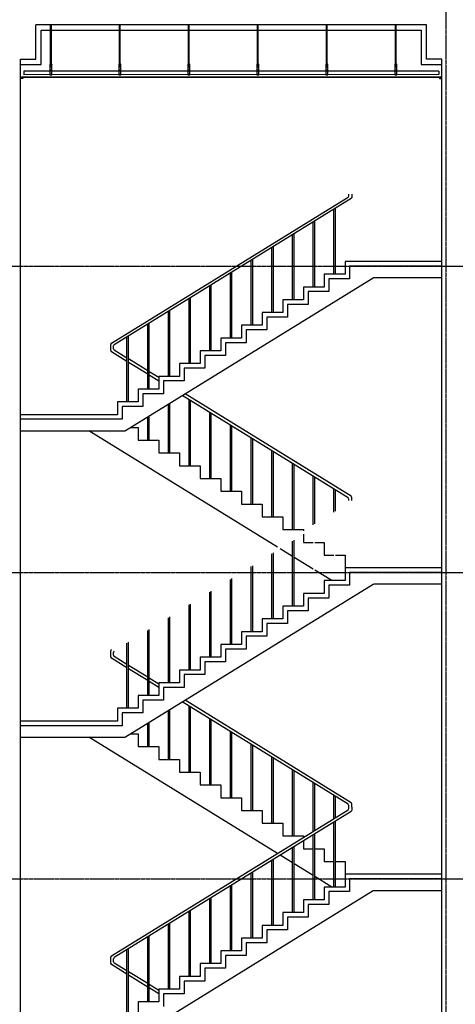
# Model space of a CAD drawing. Header units: millimetres. Extents: x 3445018 to 4174071, y -6064565 to -5122887.
# Tile 87 of 192: x 3697149 to 3702833, y -5419289 to -5406435. Entities that reach past the tile are written whole.
import ezdxf

# ---------------------------------------------------------------- set-up
doc = ezdxf.new("R2010")
doc.units = ezdxf.units.MM
doc.header["$MEASUREMENT"] = 0
doc.linetypes.add('CEN', pattern=[66, 60, -2, 2, -2])
doc.layers.get('0').update_dxf_attribs({"linetype": 'CONTINUOUS'})
for name, color, linetype in [('CEN', 13, 'CEN'), ('EL3', 7, 'CONTINUOUS'), ('FIN', 6, 'CONTINUOUS'), ('INSUL', 8, 'CONTINUOUS'), ('SO-252', 252, 'CONTINUOUS'), ('ST2', 6, 'CONTINUOUS'), ('WA1', 2, 'CONTINUOUS')]:
    doc.layers.add(name, color=color, linetype=linetype)
doc.linetypes.add('BATTING', pattern='A,0.0001,-0.1,[134,ltypeshp.shx,S=0.1,R=0,X=-0.1,Y=0],-0.2,[134,ltypeshp.shx,S=0.1,R=180,X=0.1,Y=0],-0.1', length=0.4001)

msp = doc.modelspace()

# ---------------------------------------------------------------- linework, layer by layer
at = {"color": 8}
for p, q in [((3697201.592, -5407105.636), (3697201.592, -5407153.136)), ((3702616.592, -5407105.386), (3702616.592, -5407152.886))]:
    msp.add_line(p, q, dxfattribs=at)
at = {"layer": 'CEN'}
for p, q in [((3702709.092, -5401351.886), (3702709.092, -5459758.902)), ((3681101.324, -5409651.886), (3725809.092, -5409651.886)), ((3681101.324, -5413651.886), (3725809.092, -5413651.886)), ((3681101.324, -5417651.886), (3725809.092, -5417651.886))]:
    msp.add_line(p, q, dxfattribs=at)
at = {"layer": 'EL3'}
for points in [[(3698596.86, -5411758.553), (3698694.092, -5411758.553), (3698694.092, -5411925.219), (3698964.092, -5411925.219), (3698964.092, -5412091.886), (3699234.092, -5412091.886), (3699234.092, -5412258.553), (3699504.092, -5412258.553), (3699504.092, -5412425.219), (3699774.092, -5412425.219), (3699774.092, -5412591.886), (3700044.092, -5412591.886), (3700044.092, -5412758.553), (3700314.092, -5412758.553), (3700314.092, -5412925.219), (3700584.092, -5412925.219), (3700584.092, -5413091.886), (3700854.092, -5413091.886), (3700854.092, -5413108.553)], [(3700511.208, -5413320.21), (3698051.525, -5411801.886)], [(3700854.092, -5413153.209), (3700854.092, -5413258.553), (3700979.092, -5413258.553)], [(3700999.092, -5413258.553), (3701124.092, -5413258.553), (3701124.092, -5413425.219), (3701249.092, -5413425.219)], [(3700709.092, -5413442.36), (3700547.38, -5413342.538)], [(3701269.092, -5413425.219), (3701394.092, -5413425.219), (3701394.092, -5413591.886), (3701394.092, -5413591.886)], [(3700979.092, -5413609.027), (3700729.092, -5413454.706)], [(3701221.325, -5413758.553), (3700999.092, -5413621.372)], [(3700511.208, -5417320.21), (3698051.525, -5415801.886)], [(3698596.86, -5415758.553), (3698694.092, -5415758.553), (3698694.092, -5415925.219), (3698964.092, -5415925.219), (3698964.092, -5416091.886), (3699234.092, -5416091.886), (3699234.092, -5416258.553), (3699504.092, -5416258.553), (3699504.092, -5416425.219), (3699774.092, -5416425.219), (3699774.092, -5416591.886), (3700044.092, -5416591.886), (3700044.092, -5416758.553), (3700314.092, -5416758.553), (3700314.092, -5416925.219), (3700584.092, -5416925.219), (3700584.092, -5417091.886), (3700854.092, -5417091.886), (3700854.092, -5417108.553)], [(3700854.092, -5417153.209), (3700854.092, -5417258.553), (3700979.092, -5417258.553)], [(3700999.092, -5417258.553), (3701124.092, -5417258.553), (3701124.092, -5417425.219), (3701249.092, -5417425.219)], [(3700709.092, -5417442.36), (3700547.38, -5417342.538)], [(3700979.092, -5417609.027), (3700729.092, -5417454.706)], [(3701269.092, -5417425.219), (3701394.092, -5417425.219), (3701394.092, -5417591.886), (3701394.092, -5417591.886)], [(3701221.325, -5417758.553), (3700999.092, -5417621.372)]]:
    msp.add_lwpolyline(points, dxfattribs=at)
at = {"layer": 'FIN'}
for points in [[(3697189.092, -5407191.636), (3697189.092, -5407201.636), (3697174.092, -5407201.636), (3697174.092, -5407186.636), (3697159.092, -5407186.636), (3697159.092, -5407171.636)], [(3702636.592, -5407191.636), (3697181.592, -5407191.886), (3697181.592, -5407179.386), (3702636.592, -5407179.136), (3702636.592, -5407191.636)], [(3702629.092, -5407191.636), (3702629.092, -5407201.636), (3702644.092, -5407201.636), (3702644.092, -5407186.636), (3702659.092, -5407186.636), (3702659.092, -5407171.636)]]:
    msp.add_lwpolyline(points, dxfattribs=at)
at = {"layer": 'INSUL', "linetype": 'BATTING', "ltscale": 140}
msp.add_lwpolyline([(3697159.092, -5407021.886), (3697429.092, -5407021.886), (3697429.092, -5406571.886), (3702389.092, -5406571.886), (3702389.092, -5407021.886), (3702659.092, -5407021.886)], dxfattribs=at)
at = {"layer": 'SO-252', "color": 8}
for p, q in [((3697550.838, -5407014.136), (3697550.838, -5406501.886)), ((3697562.088, -5407014.136), (3697562.088, -5406501.886)), ((3698450.838, -5407014.136), (3698450.838, -5406501.886)), ((3698462.088, -5407014.136), (3698462.088, -5406501.886)), ((3699350.838, -5407014.136), (3699350.838, -5406501.886)), ((3699362.088, -5407014.136), (3699362.088, -5406501.886)), ((3700250.838, -5407014.136), (3700250.838, -5406501.886)), ((3700262.088, -5407014.136), (3700262.088, -5406501.886)), ((3701150.838, -5407014.136), (3701150.838, -5406501.886)), ((3701162.088, -5407014.136), (3701162.088, -5406501.886)), ((3702050.838, -5407014.136), (3702050.838, -5406501.886)), ((3702062.088, -5407014.136), (3702062.088, -5406501.886)), ((3702616.592, -5407105.386), (3697201.592, -5407105.636)), ((3697568.963, -5407017.886), (3697543.963, -5407017.886)), ((3697543.963, -5407017.886), (3697543.963, -5407155.386)), ((3697568.963, -5407020.386), (3697543.963, -5407020.386)), ((3697568.963, -5407092.886), (3697543.963, -5407092.886)), ((3697568.963, -5407105.386), (3697543.963, -5407105.386)), ((3697566.463, -5407014.136), (3697546.463, -5407014.136)), ((3697546.463, -5407014.136), (3697546.463, -5407017.886)), ((3697546.463, -5407024.136), (3697546.463, -5407020.386)), ((3697566.463, -5407024.136), (3697546.463, -5407024.136)), ((3697548.963, -5407014.136), (3697548.963, -5407017.886)), ((3697548.963, -5407020.386), (3697548.963, -5407024.136)), ((3697550.838, -5407055.386), (3697550.838, -5407024.136)), ((3697562.088, -5407055.386), (3697550.838, -5407055.386)), ((3697562.088, -5407055.386), (3697562.088, -5407024.136)), ((3697563.963, -5407014.136), (3697563.963, -5407017.886)), ((3697563.963, -5407020.386), (3697563.963, -5407024.136)), ((3697566.463, -5407017.886), (3697566.463, -5407014.136)), ((3697566.463, -5407020.386), (3697566.463, -5407024.136)), ((3697568.963, -5407155.386), (3697568.963, -5407017.886)), ((3698468.963, -5407017.886), (3698443.963, -5407017.886)), ((3698443.963, -5407017.886), (3698443.963, -5407155.386)), ((3698468.963, -5407020.386), (3698443.963, -5407020.386)), ((3698468.963, -5407092.886), (3698443.963, -5407092.886)), ((3698468.963, -5407105.386), (3698443.963, -5407105.386)), ((3698466.463, -5407014.136), (3698446.463, -5407014.136)), ((3698446.463, -5407014.136), (3698446.463, -5407017.886)), ((3698446.463, -5407024.136), (3698446.463, -5407020.386)), ((3698466.463, -5407024.136), (3698446.463, -5407024.136)), ((3698448.963, -5407014.136), (3698448.963, -5407017.886)), ((3698448.963, -5407020.386), (3698448.963, -5407024.136)), ((3698450.838, -5407055.386), (3698450.838, -5407024.136)), ((3698462.088, -5407055.386), (3698450.838, -5407055.386)), ((3698462.088, -5407055.386), (3698462.088, -5407024.136)), ((3698463.963, -5407014.136), (3698463.963, -5407017.886)), ((3698463.963, -5407020.386), (3698463.963, -5407024.136)), ((3698466.463, -5407017.886), (3698466.463, -5407014.136)), ((3698466.463, -5407020.386), (3698466.463, -5407024.136)), ((3698468.963, -5407155.386), (3698468.963, -5407017.886)), ((3699368.963, -5407017.886), (3699343.963, -5407017.886)), ((3699343.963, -5407017.886), (3699343.963, -5407155.386)), ((3699368.963, -5407020.386), (3699343.963, -5407020.386)), ((3699368.963, -5407092.886), (3699343.963, -5407092.886)), ((3699368.963, -5407105.386), (3699343.963, -5407105.386)), ((3699366.463, -5407014.136), (3699346.463, -5407014.136)), ((3699346.463, -5407014.136), (3699346.463, -5407017.886)), ((3699346.463, -5407024.136), (3699346.463, -5407020.386)), ((3699366.463, -5407024.136), (3699346.463, -5407024.136)), ((3699348.963, -5407014.136), (3699348.963, -5407017.886)), ((3699348.963, -5407020.386), (3699348.963, -5407024.136)), ((3699350.838, -5407055.386), (3699350.838, -5407024.136)), ((3699362.088, -5407055.386), (3699350.838, -5407055.386)), ((3699362.088, -5407055.386), (3699362.088, -5407024.136)), ((3699363.963, -5407014.136), (3699363.963, -5407017.886)), ((3699363.963, -5407020.386), (3699363.963, -5407024.136)), ((3699366.463, -5407017.886), (3699366.463, -5407014.136)), ((3699366.463, -5407020.386), (3699366.463, -5407024.136)), ((3699368.963, -5407155.386), (3699368.963, -5407017.886)), ((3700268.963, -5407017.886), (3700243.963, -5407017.886)), ((3700243.963, -5407017.886), (3700243.963, -5407155.386)), ((3700268.963, -5407020.386), (3700243.963, -5407020.386)), ((3700268.963, -5407092.886), (3700243.963, -5407092.886)), ((3700268.963, -5407105.386), (3700243.963, -5407105.386)), ((3700266.463, -5407014.136), (3700246.463, -5407014.136)), ((3700246.463, -5407014.136), (3700246.463, -5407017.886)), ((3700246.463, -5407024.136), (3700246.463, -5407020.386)), ((3700266.463, -5407024.136), (3700246.463, -5407024.136)), ((3700248.963, -5407014.136), (3700248.963, -5407017.886)), ((3700248.963, -5407020.386), (3700248.963, -5407024.136)), ((3700250.838, -5407055.386), (3700250.838, -5407024.136)), ((3700262.088, -5407055.386), (3700250.838, -5407055.386)), ((3700262.088, -5407055.386), (3700262.088, -5407024.136)), ((3700263.963, -5407014.136), (3700263.963, -5407017.886)), ((3700263.963, -5407020.386), (3700263.963, -5407024.136)), ((3700266.463, -5407017.886), (3700266.463, -5407014.136)), ((3700266.463, -5407020.386), (3700266.463, -5407024.136)), ((3700268.963, -5407155.386), (3700268.963, -5407017.886)), ((3701168.963, -5407017.886), (3701143.963, -5407017.886)), ((3701143.963, -5407017.886), (3701143.963, -5407155.386)), ((3701168.963, -5407020.386), (3701143.963, -5407020.386)), ((3701168.963, -5407092.886), (3701143.963, -5407092.886)), ((3701168.963, -5407105.386), (3701143.963, -5407105.386)), ((3701166.463, -5407014.136), (3701146.463, -5407014.136)), ((3701146.463, -5407014.136), (3701146.463, -5407017.886)), ((3701146.463, -5407024.136), (3701146.463, -5407020.386)), ((3701166.463, -5407024.136), (3701146.463, -5407024.136)), ((3701148.963, -5407014.136), (3701148.963, -5407017.886)), ((3701148.963, -5407020.386), (3701148.963, -5407024.136)), ((3701150.838, -5407055.386), (3701150.838, -5407024.136)), ((3701162.088, -5407055.386), (3701150.838, -5407055.386)), ((3701162.088, -5407055.386), (3701162.088, -5407024.136)), ((3701163.963, -5407014.136), (3701163.963, -5407017.886)), ((3701163.963, -5407020.386), (3701163.963, -5407024.136)), ((3701166.463, -5407017.886), (3701166.463, -5407014.136)), ((3701166.463, -5407020.386), (3701166.463, -5407024.136)), ((3701168.963, -5407155.386), (3701168.963, -5407017.886)), ((3702068.963, -5407017.886), (3702043.963, -5407017.886)), ((3702043.963, -5407017.886), (3702043.963, -5407155.386)), ((3702068.963, -5407020.386), (3702043.963, -5407020.386)), ((3702068.963, -5407092.886), (3702043.963, -5407092.886)), ((3702068.963, -5407105.386), (3702043.963, -5407105.386)), ((3702066.463, -5407014.136), (3702046.463, -5407014.136)), ((3702046.463, -5407014.136), (3702046.463, -5407017.886)), ((3702046.463, -5407024.136), (3702046.463, -5407020.386)), ((3702066.463, -5407024.136), (3702046.463, -5407024.136)), ((3702048.963, -5407014.136), (3702048.963, -5407017.886)), ((3702048.963, -5407020.386), (3702048.963, -5407024.136)), ((3702050.838, -5407055.386), (3702050.838, -5407024.136)), ((3702062.088, -5407055.386), (3702050.838, -5407055.386)), ((3702062.088, -5407055.386), (3702062.088, -5407024.136)), ((3702063.963, -5407014.136), (3702063.963, -5407017.886)), ((3702063.963, -5407020.386), (3702063.963, -5407024.136)), ((3702066.463, -5407017.886), (3702066.463, -5407014.136)), ((3702066.463, -5407020.386), (3702066.463, -5407024.136)), ((3702068.963, -5407155.386), (3702068.963, -5407017.886)), ((3702616.592, -5407152.886), (3697201.592, -5407153.136)), ((3697568.963, -5407152.886), (3697543.963, -5407152.886)), ((3697543.963, -5407155.386), (3697568.963, -5407155.386)), ((3698468.963, -5407152.886), (3698443.963, -5407152.886)), ((3698443.963, -5407155.386), (3698468.963, -5407155.386)), ((3699368.963, -5407152.886), (3699343.963, -5407152.886)), ((3699343.963, -5407155.386), (3699368.963, -5407155.386)), ((3700268.963, -5407152.886), (3700243.963, -5407152.886)), ((3700243.963, -5407155.386), (3700268.963, -5407155.386)), ((3701168.963, -5407152.886), (3701143.963, -5407152.886)), ((3701143.963, -5407155.386), (3701168.963, -5407155.386)), ((3702068.963, -5407152.886), (3702043.963, -5407152.886)), ((3702043.963, -5407155.386), (3702068.963, -5407155.386))]:
    msp.add_line(p, q, dxfattribs=at)
at = {"layer": 'ST2', "ltscale": 1000}
for p, q in [((3701249.092, -5409758.553), (3701249.092, -5408909.382)), ((3701269.092, -5409758.553), (3701269.092, -5408897.037)), ((3700979.092, -5409925.219), (3700979.092, -5409076.049)), ((3700999.092, -5409925.219), (3700999.092, -5409063.703)), ((3700709.092, -5410091.886), (3700709.092, -5409242.716)), ((3700729.092, -5410091.886), (3700729.092, -5409230.37)), ((3700439.092, -5410258.553), (3700439.092, -5409409.382)), ((3700459.092, -5410258.553), (3700459.092, -5409397.037)), ((3700189.092, -5410425.219), (3700189.092, -5409563.703)), ((3700169.092, -5410425.219), (3700169.092, -5409576.049)), ((3699899.092, -5410591.886), (3699899.092, -5409742.716)), ((3699919.092, -5410591.886), (3699919.092, -5409730.37)), ((3699629.092, -5410758.553), (3699629.092, -5409909.382)), ((3699649.092, -5410758.553), (3699649.092, -5409897.037)), ((3699359.092, -5410925.219), (3699359.092, -5410076.049)), ((3699379.092, -5410925.219), (3699379.092, -5410063.703)), ((3699089.092, -5411091.886), (3699089.092, -5410242.716)), ((3699109.092, -5411091.886), (3699109.092, -5410230.37)), ((3698819.092, -5411258.553), (3698819.092, -5410409.382)), ((3698839.092, -5411258.553), (3698839.092, -5410397.037)), ((3698549.092, -5411425.219), (3698549.092, -5410576.049)), ((3698569.092, -5411425.219), (3698569.092, -5410563.703)), ((3698336.092, -5410754.397), (3698336.092, -5410674.032)), ((3698374.092, -5410733.197), (3698374.092, -5410695.232)), ((3698549.092, -5410897.037), (3698345.587, -5410771.416)), ((3698549.092, -5410852.38), (3698383.587, -5410750.216)), ((3698819.092, -5411019.047), (3698569.092, -5410864.726)), ((3698819.092, -5411063.703), (3698569.092, -5410909.382)), ((3698964.092, -5411108.553), (3698839.092, -5411031.392)), ((3698964.092, -5411153.209), (3698839.092, -5411076.049)), ((3699089.092, -5412091.886), (3699089.092, -5411454.706)), ((3699109.092, -5412091.886), (3699109.092, -5411442.36)), ((3699359.092, -5412258.553), (3699359.092, -5411397.037)), ((3699379.092, -5412258.553), (3699379.092, -5411409.382)), ((3698819.092, -5411925.219), (3698819.092, -5411621.372)), ((3698839.092, -5411925.219), (3698839.092, -5411609.027)), ((3699629.092, -5412425.219), (3699629.092, -5411563.703)), ((3699629.092, -5412425.219), (3699629.092, -5411563.703)), ((3699649.092, -5412425.219), (3699649.092, -5411576.049)), ((3699649.092, -5412425.219), (3699649.092, -5411576.049)), ((3699899.092, -5412591.886), (3699899.092, -5411730.37)), ((3699899.092, -5412591.886), (3699899.092, -5411730.37)), ((3699919.092, -5412591.886), (3699919.092, -5411742.716)), ((3699919.092, -5412591.886), (3699919.092, -5411742.716)), ((3700169.092, -5412758.553), (3700169.092, -5411897.037)), ((3700169.092, -5412758.553), (3700169.092, -5411897.037)), ((3700189.092, -5412758.553), (3700189.092, -5411909.382)), ((3700189.092, -5412758.553), (3700189.092, -5411909.382)), ((3700439.092, -5412925.219), (3700439.092, -5412063.703)), ((3700439.092, -5412925.219), (3700439.092, -5412063.703)), ((3700459.092, -5412925.219), (3700459.092, -5412076.049)), ((3700459.092, -5412925.219), (3700459.092, -5412076.049)), ((3700709.092, -5413091.886), (3700709.092, -5412230.37)), ((3700709.092, -5413091.886), (3700709.092, -5412230.37)), ((3700729.092, -5413091.886), (3700729.092, -5412242.716)), ((3700729.092, -5413091.886), (3700729.092, -5412242.716)), ((3700979.092, -5413031.392), (3700979.092, -5412397.037)), ((3700979.092, -5413031.392), (3700979.092, -5412397.037)), ((3700999.092, -5413019.047), (3700999.092, -5412409.382)), ((3700999.092, -5413019.047), (3700999.092, -5412409.382)), ((3701249.092, -5412864.726), (3701249.092, -5412563.703)), ((3701269.092, -5412852.38), (3701269.092, -5412576.049)), ((3700709.092, -5414091.886), (3700709.092, -5413242.716)), ((3700729.092, -5414091.886), (3700729.092, -5413230.37)), ((3700439.092, -5414258.553), (3700439.092, -5413409.382)), ((3700459.092, -5414258.553), (3700459.092, -5413397.037)), ((3700169.092, -5414425.219), (3700169.092, -5413576.049)), ((3700189.092, -5414425.219), (3700189.092, -5413563.703)), ((3699899.092, -5414591.886), (3699899.092, -5413742.716)), ((3699919.092, -5414591.886), (3699919.092, -5413730.37)), ((3699629.092, -5414758.553), (3699629.092, -5413909.382)), ((3699649.092, -5414758.553), (3699649.092, -5413897.037)), ((3699379.092, -5414925.219), (3699379.092, -5414063.703)), ((3699359.092, -5414925.219), (3699359.092, -5414076.049)), ((3699089.092, -5415091.886), (3699089.092, -5414242.716)), ((3699109.092, -5415091.886), (3699109.092, -5414230.37)), ((3698819.092, -5415258.553), (3698819.092, -5414409.382)), ((3698839.092, -5415258.553), (3698839.092, -5414397.037)), ((3698549.092, -5415425.219), (3698549.092, -5414576.049)), ((3698569.092, -5415425.219), (3698569.092, -5414563.703)), ((3698336.092, -5414754.397), (3698336.092, -5414674.032)), ((3698374.092, -5414733.197), (3698374.092, -5414695.232)), ((3698549.092, -5414897.037), (3698345.587, -5414771.416)), ((3698549.092, -5414852.38), (3698383.587, -5414750.216)), ((3698819.092, -5415019.047), (3698569.092, -5414864.726)), ((3698819.092, -5415063.703), (3698569.092, -5414909.382)), ((3698964.092, -5415108.553), (3698839.092, -5415031.392)), ((3698964.092, -5415153.209), (3698839.092, -5415076.049)), ((3699089.092, -5416091.886), (3699089.092, -5415454.706)), ((3699109.092, -5416091.886), (3699109.092, -5415442.36)), ((3699359.092, -5416258.553), (3699359.092, -5415397.037)), ((3699379.092, -5416258.553), (3699379.092, -5415409.382)), ((3698839.092, -5415925.219), (3698839.092, -5415609.027)), ((3699629.092, -5416425.219), (3699629.092, -5415563.703)), ((3699629.092, -5416425.219), (3699629.092, -5415563.703)), ((3699649.092, -5416425.219), (3699649.092, -5415576.049)), ((3699649.092, -5416425.219), (3699649.092, -5415576.049)), ((3698819.092, -5415925.219), (3698819.092, -5415621.372)), ((3699899.092, -5416591.886), (3699899.092, -5415730.37)), ((3699899.092, -5416591.886), (3699899.092, -5415730.37)), ((3699919.092, -5416591.886), (3699919.092, -5415742.716)), ((3699919.092, -5416591.886), (3699919.092, -5415742.716)), ((3700169.092, -5416758.553), (3700169.092, -5415897.037)), ((3700169.092, -5416758.553), (3700169.092, -5415897.037)), ((3700189.092, -5416758.553), (3700189.092, -5415909.382)), ((3700189.092, -5416758.553), (3700189.092, -5415909.382)), ((3700439.092, -5416925.219), (3700439.092, -5416063.703)), ((3700439.092, -5416925.219), (3700439.092, -5416063.703)), ((3700459.092, -5416925.219), (3700459.092, -5416076.049)), ((3700459.092, -5416925.219), (3700459.092, -5416076.049)), ((3700709.092, -5417091.886), (3700709.092, -5416230.37)), ((3700709.092, -5417091.886), (3700709.092, -5416230.37)), ((3700729.092, -5417091.886), (3700729.092, -5416242.716)), ((3700729.092, -5417091.886), (3700729.092, -5416242.716)), ((3700979.092, -5417031.392), (3700979.092, -5416397.037)), ((3700979.092, -5417031.392), (3700979.092, -5416397.037)), ((3700999.092, -5417019.047), (3700999.092, -5416409.382)), ((3700999.092, -5417019.047), (3700999.092, -5416409.382)), ((3701249.092, -5416864.726), (3701249.092, -5416563.703)), ((3701269.092, -5416852.38), (3701269.092, -5416576.049)), ((3701269.092, -5417758.553), (3701269.092, -5416897.037)), ((3701249.092, -5417758.553), (3701249.092, -5416909.382)), ((3700979.092, -5417925.219), (3700979.092, -5417076.049)), ((3700999.092, -5417925.219), (3700999.092, -5417063.703)), ((3700709.092, -5418091.886), (3700709.092, -5417242.716)), ((3700729.092, -5418091.886), (3700729.092, -5417230.37)), ((3700439.092, -5418258.553), (3700439.092, -5417409.382)), ((3700459.092, -5418258.553), (3700459.092, -5417397.037)), ((3700169.092, -5418425.219), (3700169.092, -5417576.049)), ((3700189.092, -5418425.219), (3700189.092, -5417563.703)), ((3699899.092, -5418591.886), (3699899.092, -5417742.716)), ((3699919.092, -5418591.886), (3699919.092, -5417730.37)), ((3699629.092, -5418758.553), (3699629.092, -5417909.382)), ((3699649.092, -5418758.553), (3699649.092, -5417897.037)), ((3699359.092, -5418925.219), (3699359.092, -5418076.049)), ((3699379.092, -5418925.219), (3699379.092, -5418063.703)), ((3699089.092, -5419091.886), (3699089.092, -5418242.716)), ((3699109.092, -5419091.886), (3699109.092, -5418230.37)), ((3698819.092, -5419258.553), (3698819.092, -5418409.382)), ((3698839.092, -5419258.553), (3698839.092, -5418397.037)), ((3698569.092, -5419425.219), (3698569.092, -5418563.703)), ((3698336.092, -5418754.397), (3698336.092, -5418674.032)), ((3698374.092, -5418733.197), (3698374.092, -5418695.232)), ((3698549.092, -5419425.219), (3698549.092, -5418576.049)), ((3698549.092, -5418897.037), (3698345.587, -5418771.416)), ((3698549.092, -5418852.38), (3698383.587, -5418750.216)), ((3698819.092, -5419019.047), (3698569.092, -5418864.726)), ((3698819.092, -5419063.703), (3698569.092, -5418909.382)), ((3698964.092, -5419108.553), (3698839.092, -5419031.392)), ((3698964.092, -5419153.209), (3698839.092, -5419076.049))]:
    msp.add_line(p, q, dxfattribs=at)
for points in [[(3698345.587, -5410657.013), (3701434.598, -5408750.216, 0.260078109), (3701444.092, -5408733.197), (3701444.092, -5408714.214)], [(3701482.092, -5408714.214), (3701482.092, -5408754.397, -0.260078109), (3701472.598, -5408771.416), (3698383.587, -5410678.213)], [(3701444.092, -5412714.214), (3701444.092, -5412695.232, 0.260078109), (3701434.598, -5412678.213), (3699270.804, -5411342.538)], [(3701482.092, -5412714.214), (3701482.092, -5412674.032, 0.260078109), (3701472.598, -5412657.013), (3699306.976, -5411320.21)], [(3701444.092, -5416714.214), (3701444.092, -5416695.232, 0.260078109), (3701434.598, -5416678.213), (3699270.804, -5415342.538)], [(3701482.092, -5416714.214), (3701482.092, -5416674.032, 0.260078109), (3701472.598, -5416657.013), (3699306.976, -5415320.21)], [(3698345.587, -5418657.013), (3701434.598, -5416750.216, 0.260078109), (3701444.092, -5416733.197), (3701444.092, -5416714.214)], [(3701482.092, -5416714.214), (3701482.092, -5416754.397, -0.260078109), (3701472.598, -5416771.416), (3698383.587, -5418678.213)]]:
    msp.add_lwpolyline(points, format="xyb", dxfattribs=at)
at = {"layer": 'ST2'}
for points in [[(3702659.092, -5409591.886), (3701394.092, -5409591.886), (3701394.092, -5409758.553), (3701124.092, -5409758.553), (3701124.092, -5409925.219), (3700854.092, -5409925.219), (3700854.092, -5410091.886), (3700584.092, -5410091.886), (3700584.092, -5410258.553), (3700314.092, -5410258.553), (3700314.092, -5410425.219), (3700044.092, -5410425.219), (3700044.092, -5410591.886), (3699774.092, -5410591.886), (3699774.092, -5410758.553), (3699504.092, -5410758.553), (3699504.092, -5410925.219), (3699234.092, -5410925.219), (3699234.092, -5411091.886), (3698964.092, -5411091.886), (3698964.092, -5411258.553), (3698694.092, -5411258.553), (3698694.092, -5411425.219), (3698424.092, -5411425.219), (3698424.092, -5411591.886), (3697159.092, -5411591.886)], [(3702659.092, -5413591.886), (3701394.092, -5413591.886), (3701394.092, -5413758.553), (3701124.092, -5413758.553), (3701124.092, -5413925.219), (3700854.092, -5413925.219), (3700854.092, -5414091.886), (3700584.092, -5414091.886), (3700584.092, -5414258.553), (3700314.092, -5414258.553), (3700314.092, -5414425.219), (3700044.092, -5414425.219), (3700044.092, -5414591.886), (3699774.092, -5414591.886), (3699774.092, -5414758.553), (3699504.092, -5414758.553), (3699504.092, -5414925.219), (3699234.092, -5414925.219), (3699234.092, -5415091.886), (3698964.092, -5415091.886), (3698964.092, -5415258.553), (3698694.092, -5415258.553), (3698694.092, -5415425.219), (3698424.092, -5415425.219), (3698424.092, -5415591.886), (3697159.092, -5415591.886)], [(3702659.092, -5417591.886), (3701394.092, -5417591.886), (3701394.092, -5417758.553), (3701124.092, -5417758.553), (3701124.092, -5417925.219), (3700854.092, -5417925.219), (3700854.092, -5418091.886), (3700584.092, -5418091.886), (3700584.092, -5418258.553), (3700314.092, -5418258.553), (3700314.092, -5418425.219), (3700044.092, -5418425.219), (3700044.092, -5418591.886), (3699774.092, -5418591.886), (3699774.092, -5418758.553), (3699504.092, -5418758.553), (3699504.092, -5418925.219), (3699234.092, -5418925.219), (3699234.092, -5419091.886), (3698964.092, -5419091.886), (3698964.092, -5419258.553), (3698694.092, -5419258.553), (3698694.092, -5419425.219)]]:
    msp.add_lwpolyline(points, dxfattribs=at)
at = {"layer": 'ST2', "ltscale": 1000}
for centre, start, end in [((3698356.092, -5410674.032), 121.6863677, 180), ((3698394.092, -5410695.232), 121.6863677, 180), ((3698356.092, -5410754.397), 180, 238.3136323), ((3698394.092, -5410733.197), 180, 238.3136323), ((3698356.092, -5414674.032), 121.6863677, 180), ((3698394.092, -5414695.232), 121.6863677, 180), ((3698356.092, -5414754.397), 180, 238.3136323), ((3698394.092, -5414733.197), 180, 238.3136323), ((3698356.092, -5418674.032), 121.6863677, 180), ((3698394.092, -5418695.232), 121.6863677, 180), ((3698356.092, -5418754.397), 180, 238.3136323), ((3698394.092, -5418733.197), 180, 238.3136323)]:
    msp.add_arc(centre, 20, start, end, dxfattribs=at)
at = {"layer": 'WA1'}
for points in [[(3697159.092, -5409651.886), (3697159.092, -5406951.886), (3697359.092, -5406951.886), (3697359.092, -5406501.886)], [(3702659.092, -5409651.886), (3702659.092, -5406951.886), (3702459.092, -5406951.886), (3702459.092, -5406501.886), (3697359.092, -5406501.886)], [(3702659.092, -5409651.886), (3702659.092, -5406951.886), (3702459.092, -5406951.886), (3702459.092, -5406501.886)], [(3697159.092, -5413651.886), (3697159.092, -5409651.886)], [(3697159.092, -5413651.886), (3697159.092, -5409651.886)], [(3702659.092, -5409651.886), (3701454.092, -5409651.886), (3701454.092, -5409818.553), (3701184.092, -5409818.553), (3701184.092, -5409985.219), (3700914.092, -5409985.219), (3700914.092, -5410151.886), (3700644.092, -5410151.886), (3700644.092, -5410318.553), (3700374.092, -5410318.553), (3700374.092, -5410485.219), (3700104.092, -5410485.219), (3700104.092, -5410651.886), (3699834.092, -5410651.886), (3699834.092, -5410818.553), (3699564.092, -5410818.553), (3699564.092, -5410985.219), (3699294.092, -5410985.219), (3699294.092, -5411151.886), (3699024.092, -5411151.886), (3699024.092, -5411318.553), (3698754.092, -5411318.553), (3698754.092, -5411485.219), (3698484.092, -5411485.219), (3698484.092, -5411651.886), (3697159.092, -5411651.886)], [(3702659.092, -5413651.886), (3702659.092, -5409651.886)], [(3702659.092, -5413651.886), (3702659.092, -5409651.886)], [(3702659.092, -5413651.886), (3702659.092, -5409651.886)], [(3702659.092, -5413651.886), (3702659.092, -5409651.886)], [(3697159.092, -5417651.886), (3697159.092, -5413651.886)], [(3697159.092, -5417651.886), (3697159.092, -5413651.886)], [(3702659.092, -5413651.886), (3701454.092, -5413651.886), (3701454.092, -5413818.553), (3701184.092, -5413818.553), (3701184.092, -5413985.219), (3700914.092, -5413985.219), (3700914.092, -5414151.886), (3700644.092, -5414151.886), (3700644.092, -5414318.553), (3700374.092, -5414318.553), (3700374.092, -5414485.219), (3700104.092, -5414485.219), (3700104.092, -5414651.886), (3699834.092, -5414651.886), (3699834.092, -5414818.553), (3699564.092, -5414818.553), (3699564.092, -5414985.219), (3699294.092, -5414985.219), (3699294.092, -5415151.886), (3699024.092, -5415151.886), (3699024.092, -5415318.553), (3698754.092, -5415318.553), (3698754.092, -5415485.219), (3698484.092, -5415485.219), (3698484.092, -5415651.886), (3697159.092, -5415651.886)], [(3702659.092, -5417651.886), (3702659.092, -5413651.886)], [(3702659.092, -5417651.886), (3702659.092, -5413651.886)], [(3702659.092, -5417651.886), (3702659.092, -5413651.886)], [(3702659.092, -5417651.886), (3702659.092, -5413651.886)], [(3697159.092, -5421651.886), (3697159.092, -5417651.886)], [(3697159.092, -5421651.886), (3697159.092, -5417651.886)], [(3702659.092, -5417651.886), (3701454.092, -5417651.886), (3701454.092, -5417818.553), (3701184.092, -5417818.553), (3701184.092, -5417985.219), (3700914.092, -5417985.219), (3700914.092, -5418151.886), (3700644.092, -5418151.886), (3700644.092, -5418318.553), (3700374.092, -5418318.553), (3700374.092, -5418485.219), (3700104.092, -5418485.219), (3700104.092, -5418651.886), (3699834.092, -5418651.886), (3699834.092, -5418818.553), (3699564.092, -5418818.553), (3699564.092, -5418985.219), (3699294.092, -5418985.219), (3699294.092, -5419151.886), (3699024.092, -5419151.886), (3699024.092, -5419318.553)], [(3702659.092, -5421651.886), (3702659.092, -5417651.886)], [(3702659.092, -5421651.886), (3702659.092, -5417651.886)], [(3702659.092, -5421651.886), (3702659.092, -5417651.886)], [(3702659.092, -5421651.886), (3702659.092, -5417651.886)]]:
    msp.add_lwpolyline(points, dxfattribs=at)
for points in [[(3697159.092, -5411801.886), (3698520.985, -5411801.886, 0.139145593), (3698531.49, -5411798.905), (3701761.831, -5409804.867, -0.139145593), (3701772.336, -5409801.886), (3702659.092, -5409801.886)], [(3697159.092, -5415801.886), (3698520.985, -5415801.886, 0.139145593), (3698531.49, -5415798.905), (3701761.831, -5413804.867, -0.139145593), (3701772.336, -5413801.886), (3702659.092, -5413801.886)], [(3697159.092, -5419801.886), (3698520.985, -5419801.886, 0.139145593), (3698531.49, -5419798.905), (3701761.831, -5417804.867, -0.139145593), (3701772.336, -5417801.886), (3702659.092, -5417801.886)]]:
    msp.add_lwpolyline(points, format="xyb", dxfattribs=at)

doc.saveas('drawing.dxf')
